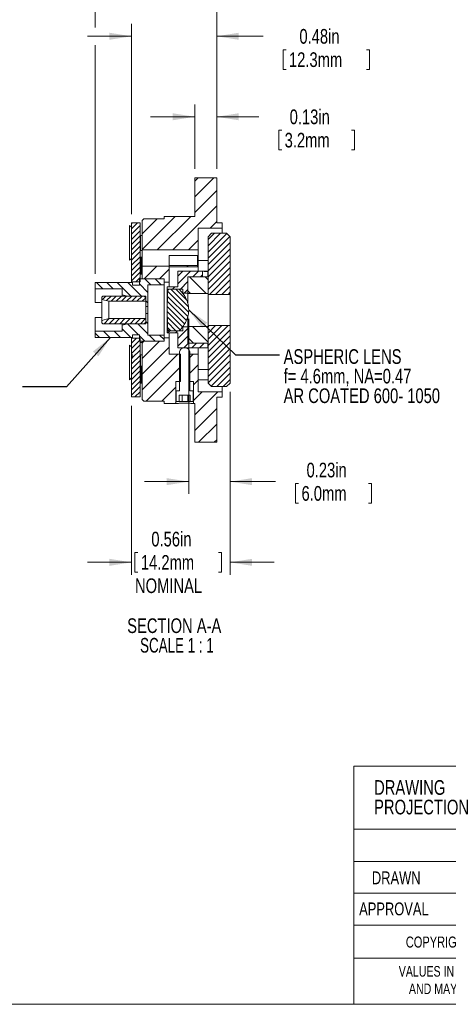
# Model space of a CAD drawing. Header units: inches. Extents: x 0.1 to 10.9, y 0 to 8.5.
# Tile 2 of 12: x 4.9 to 7.3, y 0 to 5.6. Entities that reach past the tile are written whole.
import ezdxf

# ---------------------------------------------------------------- set-up
doc = ezdxf.new("R2010")
doc.units = ezdxf.units.IN
doc.header["$MEASUREMENT"] = 0
doc.styles.add('SLDTEXTSTYLE0', font='TXT', dxfattribs={"width": 0.75})
doc.styles.add('SLDTEXTSTYLE6', font='TXT', dxfattribs={"width": 0.681818})
doc.dimstyles.new('SLDDIMSTYLE2', dxfattribs={"dimtxt": 0.18, "dimasz": 0.125, "dimexe": 0, "dimexo": 0.0625, "dimgap": 0, "dimtad": 0, "dimtih": 1, "dimtoh": 1, "dimdec": 0, "dimrnd": 1e-09, "dimzin": 0, "dimdsep": 46, "dimtxsty": 'Standard', "dimsah": 1, "dimcen": 0.09, "dimadec": 0, "dimazin": 0, "dimtfac": 0.125, "dimtdec": 0, "dimtofl": 0, "dimtmove": 0, "dimatfit": 3, "dimfxl": 1, "dimfrac": 2, "dimtolj": 1, "dimtzin": 0, "dimarcsym": 0})
doc.dimstyles.new('SLDDIMSTYLE3', dxfattribs={"dimtxt": 0.083333, "dimasz": 0.125, "dimexe": 0, "dimexo": 0.0625, "dimgap": 0.020833, "dimtad": 0, "dimtih": 1, "dimtoh": 1, "dimrnd": 1e-09, "dimdsep": 46, "dimtxsty": 'SLDTEXTSTYLE0', "dimsah": 1, "dimcen": 0.09, "dimadec": 0, "dimazin": 2, "dimtfac": 1, "dimtmove": 0, "dimatfit": 0, "dimfxl": 1, "dimfrac": 2, "dimtolj": 1, "dimtzin": 12, "dimarcsym": 0})

# ---------------------------------------------------------------- blocks, each defined once
blk = doc.blocks.new('SW_NOTE_0')
at = {"color": 0, "linetype": 'Continuous', "lineweight": 0, "char_height": 0.06, "attachment_point": 2, "style": 'SLDTEXTSTYLE0'}
for s, insert in [('VALUES IN PARENTHESIS ARE CALCULATED', (0.7837, 0.0773)), ('AND MAY CONTAIN ROUNDOFF ERRORS', (0.7826, -0.022))]:
    blk.add_mtext(s, dxfattribs=dict(at, insert=insert))
blk = doc.blocks.new('SW_NOTE_1')
at = {"color": 0, "linetype": 'Continuous', "lineweight": 0, "char_height": 0.08333, "attachment_point": 1, "style": 'SLDTEXTSTYLE0'}
for s, insert in [('DRAWING', (0, 0.1074)), ('PROJECTION', (0, -0.0037))]:
    blk.add_mtext(s, dxfattribs=dict(at, insert=insert))
blk = doc.blocks.new('_D_2')
at = {"color": 7, "linetype": 'Continuous', "lineweight": 0}
for p, q in [((5.2902, 5.5779), (5.2902, 6.0073)), ((5.9792, 4.775), (5.9792, 6.0073)), ((5.2902, 5.9373), (5.0402, 5.9373)), ((5.427, 5.9274), (5.427, 5.8149)), ((5.427, 5.9274), (5.4439, 5.9274)), ((5.9183, 5.9274), (5.9014, 5.9274)), ((5.9183, 5.9274), (5.9183, 5.8149)), ((5.9792, 5.9373), (6.2292, 5.9373)), ((5.427, 5.8149), (5.4439, 5.8149)), ((5.9183, 5.8149), (5.9014, 5.8149)), ((5.2902, 4.181), (5.2902, 5.4779))]:
    blk.add_line(p, q, dxfattribs=at)
for points in [[(5.2902, 5.9373), (5.1652, 5.9573), (5.1652, 5.9173)], [(5.9792, 5.9373), (6.1042, 5.9173), (6.1042, 5.9573)]]:
    blk.add_solid(points, dxfattribs=at)
at = {"color": 7, "linetype": 'Continuous', "lineweight": 0, "char_height": 0.08333, "attachment_point": 1, "style": 'SLDTEXTSTYLE0'}
for s, insert in [('0.69in', (5.52, 6.0447)), ('17.5mm', (5.4608, 5.9124))]:
    blk.add_mtext(s, dxfattribs=dict(at, insert=insert))
blk = doc.blocks.new('_D_3')
at = {"color": 7, "linetype": 'Continuous', "lineweight": 0}
for p, q in [((5.4952, 4.5185), (5.4952, 5.5979)), ((5.9792, 4.775), (5.9792, 5.5979)), ((5.4952, 5.5279), (5.2452, 5.5279)), ((5.9792, 5.5279), (6.2422, 5.5279)), ((6.3553, 5.4518), (6.3553, 5.3394)), ((6.3553, 5.4518), (6.3722, 5.4518)), ((6.8466, 5.4518), (6.8297, 5.4518)), ((6.8466, 5.4518), (6.8466, 5.3394)), ((6.3553, 5.3394), (6.3722, 5.3394)), ((6.8466, 5.3394), (6.8297, 5.3394))]:
    blk.add_line(p, q, dxfattribs=at)
for points in [[(5.4952, 5.5279), (5.3702, 5.5479), (5.3702, 5.5079)], [(5.9792, 5.5279), (6.1042, 5.5079), (6.1042, 5.5479)]]:
    blk.add_solid(points, dxfattribs=at)
at = {"color": 7, "linetype": 'Continuous', "lineweight": 0, "char_height": 0.08333, "attachment_point": 1, "style": 'SLDTEXTSTYLE0'}
for s, insert in [('0.48in', (6.4483, 5.5692)), ('12.3mm', (6.3891, 5.4369))]:
    blk.add_mtext(s, dxfattribs=dict(at, insert=insert))
blk = doc.blocks.new('_D_4')
at = {"color": 7, "linetype": 'Continuous', "lineweight": 0}
for p, q in [((5.8542, 4.775), (5.8542, 5.1412)), ((5.9792, 4.775), (5.9792, 5.1412)), ((5.8542, 5.0712), (5.6042, 5.0712)), ((5.9792, 5.0712), (6.2176, 5.0712)), ((6.3308, 4.9951), (6.3308, 4.8827)), ((6.3308, 4.9951), (6.3477, 4.9951)), ((6.7605, 4.9951), (6.7436, 4.9951)), ((6.7605, 4.9951), (6.7605, 4.8827)), ((6.3308, 4.8827), (6.3477, 4.8827)), ((6.7605, 4.8827), (6.7436, 4.8827))]:
    blk.add_line(p, q, dxfattribs=at)
for points in [[(5.8542, 5.0712), (5.7292, 5.0912), (5.7292, 5.0512)], [(5.9792, 5.0712), (6.1042, 5.0512), (6.1042, 5.0912)]]:
    blk.add_solid(points, dxfattribs=at)
at = {"color": 7, "linetype": 'Continuous', "lineweight": 0, "char_height": 0.08333, "attachment_point": 1, "style": 'SLDTEXTSTYLE0'}
for s, insert in [('0.13in', (6.3929, 5.1125)), ('3.2mm', (6.3645, 4.9802))]:
    blk.add_mtext(s, dxfattribs=dict(at, insert=insert))
blk = doc.blocks.new('_D_5')
at = {"color": 7, "linetype": 'Continuous', "lineweight": 0}
for p, q in [((6.0552, 3.51), (6.0552, 2.4732)), ((5.4952, 3.4315), (5.4952, 2.4732)), ((5.5151, 2.5995), (5.5151, 2.487)), ((5.5151, 2.5995), (5.532, 2.5995)), ((6.0064, 2.5995), (5.9895, 2.5995)), ((6.0064, 2.5995), (6.0064, 2.487)), ((5.4952, 2.5432), (5.2452, 2.5432)), ((6.0552, 2.5432), (6.3052, 2.5432)), ((5.5151, 2.487), (5.532, 2.487)), ((6.0064, 2.487), (5.9895, 2.487))]:
    blk.add_line(p, q, dxfattribs=at)
for points in [[(5.4952, 2.5432), (5.3702, 2.5632), (5.3702, 2.5232)], [(6.0552, 2.5432), (6.1802, 2.5232), (6.1802, 2.5632)]]:
    blk.add_solid(points, dxfattribs=at)
at = {"color": 7, "linetype": 'Continuous', "lineweight": 0, "char_height": 0.08333, "attachment_point": 1, "style": 'SLDTEXTSTYLE0'}
for s, insert in [('0.56in', (5.6081, 2.7168)), ('14.2mm', (5.5489, 2.5845)), ('NOMINAL', (5.5154, 2.4522))]:
    blk.add_mtext(s, dxfattribs=dict(at, insert=insert))
blk = doc.blocks.new('_D_6')
at = {"color": 7, "linetype": 'Continuous', "lineweight": 0}
for p, q in [((5.8202, 3.925), (5.8202, 2.931)), ((6.0552, 3.51), (6.0552, 2.931)), ((5.8202, 3.001), (5.5702, 3.001)), ((6.0552, 3.001), (6.3134, 3.001)), ((6.4266, 2.991), (6.4266, 2.8786)), ((6.4266, 2.991), (6.4435, 2.991)), ((6.8563, 2.991), (6.8394, 2.991)), ((6.8563, 2.991), (6.8563, 2.8786)), ((6.4266, 2.8786), (6.4435, 2.8786)), ((6.8563, 2.8786), (6.8394, 2.8786))]:
    blk.add_line(p, q, dxfattribs=at)
for points in [[(5.8202, 3.001), (5.6952, 3.021), (5.6952, 2.981)], [(6.0552, 3.001), (6.1802, 2.981), (6.1802, 3.021)]]:
    blk.add_solid(points, dxfattribs=at)
at = {"color": 7, "linetype": 'Continuous', "lineweight": 0, "char_height": 0.08333, "attachment_point": 1, "style": 'SLDTEXTSTYLE0'}
for s, insert in [('0.23in', (6.4888, 3.1084)), ('6.0mm', (6.4603, 2.9761))]:
    blk.add_mtext(s, dxfattribs=dict(at, insert=insert))
blk = doc.blocks.new('SW_NOTE_8')
at = {"color": 0, "linetype": 'Continuous', "lineweight": 0, "char_height": 0.083333, "attachment_point": 2}
for s, insert, style in [('SECTION A-A', (0.3372, 0.1074), 'SLDTEXTSTYLE0'), ('SCALE 1 : 1', (0.3524, -0.0037), 'SLDTEXTSTYLE6')]:
    blk.add_mtext(s, dxfattribs=dict(at, insert=insert, style=style))
blk = doc.blocks.new('SW_NOTE_9')
at = {"color": 0, "linetype": 'Continuous', "lineweight": 0, "char_height": 0.083333, "attachment_point": 1, "style": 'SLDTEXTSTYLE0'}
for s, insert in [('ASPHERIC LENS', (0.023, 0.0316)), ('f= 4.6mm, NA=0.47', (0.023, -0.0795)), ('AR COATED 600- 1050', (0.023, -0.1906))]:
    blk.add_mtext(s, dxfattribs=dict(at, insert=insert))

msp = doc.modelspace()

# ---------------------------------------------------------------- hatches: boundary and pattern name
at = {"linetype": 'Continuous', "lineweight": 0}
h = msp.add_hatch(dxfattribs=at)
h.set_pattern_fill('ANSI31', scale=0.5, style=0)
h.paths.add_polyline_path([(5.9792, 4.725), (5.8542, 4.725), (5.8542, 4.506), (5.6802, 4.506), (5.6802, 4.4925), (5.5652, 4.4925), (5.5552, 4.4825), (5.5552, 4.3155), (5.8742, 4.3155), (5.8742, 4.44), (6.0092, 4.44), (6.0092, 4.4695), (5.9792, 4.4695)], flags=0)
h = msp.add_hatch(dxfattribs=at)
h.set_pattern_fill('ANSI31', scale=0.166667, style=0)
h.paths.add_polyline_path([(5.5442, 4.4685), (5.4952, 4.4685), (5.4952, 4.1345), (5.5442, 4.1345)], flags=0)
h = msp.add_hatch(dxfattribs=at)
h.set_pattern_fill('ANSI31', scale=0.2, style=0)
h.paths.add_polyline_path([(5.9302, 4.0635), (6.0552, 4.0635), (6.0552, 4.39), (6.0352, 4.41), (5.9502, 4.41), (5.9302, 4.39)], flags=0)
h = msp.add_hatch(dxfattribs=at)
h.set_pattern_fill('ANSI31', scale=0.5, style=0)
h.paths.add_polyline_path([(5.6802, 4.1525), (5.6802, 4.1325), (5.7092, 4.1325), (5.7092, 4.2244), (5.5552, 4.2244), (5.5552, 4.1525)], flags=0)
h = msp.add_hatch(dxfattribs=at)
h.set_pattern_fill('ANSI31', scale=0.25, style=0)
h.paths.add_polyline_path([(5.6982, 4.1055), (5.6982, 4.0935), (5.7862, 4.0935), (5.7862, 4.07), (5.8152, 4.07), (5.8152, 4.1635), (5.8982, 4.1635), (5.8982, 4.1955), (5.7582, 4.1955), (5.7582, 4.1055)], flags=0)
h = msp.add_hatch(dxfattribs=at)
h.set_pattern_fill('ANSI32', style=0)
h.paths.add_polyline_path([(5.8692, 4.2194), (5.8692, 4.2264), (5.7092, 4.2264), (5.7092, 4.2194)], flags=0)
h = msp.add_hatch(dxfattribs=at)
h.set_pattern_fill('ANSI31', scale=0.333333, angle=90, style=0)
h.paths.add_polyline_path([(5.4422, 4.0615), (5.4722, 4.0535), (5.5772, 4.0535), (5.5772, 3.995), (5.5892, 3.995), (5.5892, 4.1175), (5.6802, 4.1175), (5.6802, 4.1522), (5.5402, 4.1522), (5.5402, 4.116), (5.5022, 4.116), (5.5022, 4.131), (5.2902, 4.131), (5.2902, 4.095), (5.4422, 4.095)], flags=0)
h = msp.add_hatch(dxfattribs=at)
h.set_pattern_fill('ANSI31', scale=0.5, angle=90, style=0)
h.paths.add_polyline_path([(5.9302, 4.1625), (5.8152, 4.1625), (5.8152, 4.069), (5.9302, 4.069)], flags=0)
h = msp.add_hatch(dxfattribs=at)
h.set_pattern_fill('ANSI31', scale=0.166667, angle=90, style=0)
edge = h.paths.add_edge_path(flags=0)
edge.add_line((5.7083, 3.8569), (5.7667, 3.8569))
edge.add_spline(control_points=[(5.7667, 3.8569), (5.7672, 3.8576), (5.7683, 3.859), (5.7702, 3.8608), (5.7722, 3.8627), (5.7738, 3.8648), (5.7753, 3.8669), (5.7773, 3.8686), (5.7789, 3.8707), (5.7805, 3.8726), (5.782, 3.8746), (5.7835, 3.8766), (5.785, 3.8785), (5.7865, 3.8805), (5.7879, 3.8824), (5.7893, 3.8844), (5.7907, 3.8864), (5.792, 3.8884), (5.7933, 3.8904), (5.7946, 3.8923), (5.7958, 3.8943), (5.7971, 3.8962), (5.7982, 3.8982), (5.7993, 3.9002), (5.8005, 3.9021), (5.8016, 3.9041), (5.8026, 3.9061), (5.8036, 3.9081), (5.8046, 3.91), (5.8055, 3.912), (5.8065, 3.914), (5.8073, 3.9159), (5.8082, 3.9179), (5.809, 3.9199), (5.8098, 3.9218), (5.8106, 3.9238), (5.8113, 3.9258), (5.812, 3.9277), (5.8127, 3.9297), (5.8134, 3.9317), (5.8139, 3.9337), (5.8146, 3.9356), (5.8151, 3.9376), (5.8157, 3.9395), (5.8161, 3.9415), (5.8166, 3.9435), (5.817, 3.9455), (5.8175, 3.9474), (5.8178, 3.9494), (5.8182, 3.9514), (5.8185, 3.9533), (5.8188, 3.9553), (5.8191, 3.9573), (5.8193, 3.9592), (5.8195, 3.9612), (5.8197, 3.9632), (5.8199, 3.9651), (5.82, 3.9671), (5.8201, 3.9691), (5.8202, 3.9711), (5.8202, 3.973), (5.8202, 3.9743), (5.8202, 3.975)], knot_values=[0, 0, 0, 0, 0.01896, 0.039897, 0.060834, 0.079794, 0.098753, 0.11969, 0.13865, 0.157609, 0.176385, 0.195161, 0.213757, 0.232174, 0.250592, 0.268664, 0.286735, 0.304639, 0.322377, 0.340116, 0.357536, 0.374955, 0.39207, 0.409185, 0.4263, 0.443125, 0.459812, 0.476499, 0.493051, 0.509473, 0.525896, 0.54207, 0.558245, 0.574302, 0.590248, 0.606086, 0.621923, 0.637658, 0.653296, 0.668933, 0.68439, 0.699846, 0.715221, 0.730595, 0.74582, 0.761052, 0.776224, 0.791346, 0.806427, 0.82147, 0.836477, 0.851448, 0.866389, 0.881303, 0.896194, 0.911062, 0.925913, 0.940749, 0.955572, 0.970386, 0.985195, 1, 1, 1, 1], weights=[1, 1, 1, 1, 1, 1, 1, 1, 1, 1, 1, 1, 1, 1, 1, 1, 1, 1, 1, 1, 1, 1, 1, 1, 1, 1, 1, 1, 1, 1, 1, 1, 1, 1, 1, 1, 1, 1, 1, 1, 1, 1, 1, 1, 1, 1, 1, 1, 1, 1, 1, 1, 1, 1, 1, 1, 1, 1, 1, 1, 1, 1, 1], degree=3, periodic=0)
edge.add_spline(control_points=[(5.8202, 3.975), (5.8202, 3.9756), (5.8202, 3.977), (5.8202, 3.9789), (5.8201, 3.9809), (5.82, 3.9829), (5.8199, 3.9848), (5.8197, 3.9868), (5.8195, 3.9888), (5.8193, 3.9907), (5.8191, 3.9927), (5.8188, 3.9947), (5.8185, 3.9966), (5.8182, 3.9986), (5.8178, 4.0006), (5.8175, 4.0026), (5.817, 4.0045), (5.8166, 4.0065), (5.8161, 4.0085), (5.8157, 4.0104), (5.8151, 4.0124), (5.8146, 4.0144), (5.8139, 4.0163), (5.8134, 4.0183), (5.8127, 4.0203), (5.812, 4.0222), (5.8113, 4.0242), (5.8106, 4.0262), (5.8098, 4.0282), (5.809, 4.0301), (5.8082, 4.0321), (5.8073, 4.034), (5.8065, 4.036), (5.8055, 4.038), (5.8046, 4.04), (5.8036, 4.0419), (5.8026, 4.0439), (5.8016, 4.0459), (5.8005, 4.0478), (5.7993, 4.0498), (5.7982, 4.0518), (5.7971, 4.0538), (5.7958, 4.0557), (5.7946, 4.0577), (5.7933, 4.0596), (5.792, 4.0616), (5.7907, 4.0636), (5.7893, 4.0655), (5.7879, 4.0675), (5.7865, 4.0695), (5.785, 4.0715), (5.7835, 4.0734), (5.782, 4.0754), (5.7805, 4.0774), (5.7789, 4.0793), (5.7773, 4.0814), (5.7753, 4.0831), (5.7738, 4.0852), (5.7722, 4.0873), (5.7702, 4.0892), (5.7683, 4.091), (5.7672, 4.0924), (5.7667, 4.0931)], knot_values=[0, 0, 0, 0, 0.014805, 0.029614, 0.044428, 0.059251, 0.074087, 0.088938, 0.103806, 0.118697, 0.133611, 0.148552, 0.163523, 0.17853, 0.193573, 0.208654, 0.223776, 0.238948, 0.25418, 0.269405, 0.284779, 0.300154, 0.31561, 0.331067, 0.346704, 0.362342, 0.378077, 0.393914, 0.409752, 0.425698, 0.441755, 0.45793, 0.474104, 0.490527, 0.506949, 0.523501, 0.540188, 0.556875, 0.5737, 0.590815, 0.60793, 0.625045, 0.642464, 0.659884, 0.677623, 0.695361, 0.713265, 0.731336, 0.749408, 0.767826, 0.786243, 0.804839, 0.823615, 0.842391, 0.86135, 0.88031, 0.901247, 0.920206, 0.939166, 0.960103, 0.98104, 1, 1, 1, 1], weights=[1, 1, 1, 1, 1, 1, 1, 1, 1, 1, 1, 1, 1, 1, 1, 1, 1, 1, 1, 1, 1, 1, 1, 1, 1, 1, 1, 1, 1, 1, 1, 1, 1, 1, 1, 1, 1, 1, 1, 1, 1, 1, 1, 1, 1, 1, 1, 1, 1, 1, 1, 1, 1, 1, 1, 1, 1, 1, 1, 1, 1, 1, 1], degree=3, periodic=0)
edge.add_line((5.7667, 4.0931), (5.7083, 4.0931))
edge.add_line((5.7083, 4.0931), (5.7019, 4.0868))
edge.add_arc((7.3592, 3.975), 1.661, 176.1418, 183.8582)
edge.add_line((5.7019, 3.8632), (5.7083, 3.8569))
h = msp.add_hatch(dxfattribs=at)
h.set_pattern_fill('ANSI31', scale=0.166667, style=0)
h.paths.add_polyline_path([(5.5672, 4.0535), (5.3322, 4.0535), (5.3272, 4.0485), (5.3272, 4.0349), (5.3672, 4.0242), (5.5772, 4.0242), (5.5772, 4.0435)], flags=0)
h = msp.add_hatch(dxfattribs=at)
h.set_pattern_fill('ANSI31', scale=0.333333, angle=90, style=0)
h.paths.add_polyline_path([(5.4722, 3.8965), (5.4422, 3.8885), (5.4422, 3.855), (5.2902, 3.855), (5.2902, 3.819), (5.5022, 3.819), (5.5022, 3.834), (5.5402, 3.834), (5.5402, 3.7977), (5.6802, 3.7977), (5.6802, 3.8325), (5.5892, 3.8325), (5.5892, 3.955), (5.5772, 3.955), (5.5772, 3.8965)], flags=0)
h = msp.add_hatch(dxfattribs=at)
h.set_pattern_fill('ANSI31', scale=0.166667, style=0)
h.paths.add_polyline_path([(5.3322, 3.8965), (5.5672, 3.8965), (5.5772, 3.9065), (5.5772, 3.9258), (5.3672, 3.9258), (5.3272, 3.9151), (5.3272, 3.9015)], flags=0)
h = msp.add_hatch(dxfattribs=at)
h.set_pattern_fill('ANSI31', scale=0.25, style=0)
h.paths.add_polyline_path([(5.7862, 3.88), (5.7862, 3.8565), (5.6982, 3.8565), (5.6982, 3.8445), (5.7582, 3.8445), (5.7582, 3.7602), (5.9282, 3.7602), (5.9282, 3.7865), (5.8152, 3.7865), (5.8152, 3.88)], flags=0)
h = msp.add_hatch(dxfattribs=at)
h.set_pattern_fill('ANSI31', scale=0.5, angle=90, style=0)
h.paths.add_polyline_path([(5.8152, 3.7875), (5.9302, 3.7875), (5.9302, 3.881), (5.8152, 3.881)], flags=0)
h = msp.add_hatch(dxfattribs=at)
h.set_pattern_fill('ANSI31', scale=0.2, style=0)
h.paths.add_polyline_path([(6.0352, 3.54), (6.0552, 3.56), (6.0552, 3.8865), (5.9302, 3.8865), (5.9302, 3.56), (5.9502, 3.54)], flags=0)
h = msp.add_hatch(dxfattribs=at)
h.set_pattern_fill('ANSI31', scale=0.166667, style=0)
h.paths.add_polyline_path([(5.4952, 3.4815), (5.5442, 3.4815), (5.5442, 3.8155), (5.4952, 3.8155), (5.4952, 3.7218), (5.5002, 3.7218), (5.5002, 3.7019), (5.4952, 3.7019)], flags=0)
h = msp.add_hatch(dxfattribs=at)
h.set_pattern_fill('ANSI31', scale=0.5, style=0)
h.paths.add_polyline_path([(5.7737, 3.569), (5.7737, 3.725), (5.7092, 3.725), (5.7092, 3.8175), (5.6802, 3.8175), (5.6802, 3.7975), (5.5552, 3.7975), (5.5552, 3.4675), (5.5652, 3.4575), (5.6802, 3.4575), (5.6802, 3.444), (5.7467, 3.444), (5.7467, 3.569)], flags=0)
h = msp.add_hatch(dxfattribs=at)
h.set_pattern_fill('ANSI31', scale=0.5, style=0)
h.paths.add_polyline_path([(5.8542, 3.225), (5.9792, 3.225), (5.9792, 3.4805), (6.0092, 3.4805), (6.0092, 3.51), (5.8742, 3.51), (5.8742, 3.725), (5.8206, 3.725), (5.8206, 3.569), (5.8477, 3.569), (5.8477, 3.444), (5.8542, 3.444)], flags=0)

# ---------------------------------------------------------------- linework, layer by layer
at = {"color": 7, "linetype": 'Continuous', "lineweight": 0}
for p, q in [((5.8542, 4.506), (5.8542, 4.725)), ((5.8542, 4.725), (5.9792, 4.725)), ((5.9792, 4.725), (5.9792, 4.4695)), ((5.5552, 4.4825), (5.5652, 4.4925)), ((5.5552, 4.3155), (5.5552, 4.4825)), ((5.5652, 4.4925), (5.6802, 4.4925)), ((5.6802, 4.506), (5.8542, 4.506)), ((5.6802, 4.4925), (5.6802, 4.506)), ((5.9792, 4.4695), (6.0092, 4.4695)), ((6.0092, 4.44), (6.0092, 4.4695)), ((5.4952, 4.4439), (5.4837, 4.4539)), ((5.4837, 4.4539), (5.4837, 4.2975)), ((5.4952, 4.4685), (5.5442, 4.4685)), ((5.4952, 4.1345), (5.4952, 4.4685)), ((5.5442, 4.1345), (5.5442, 4.4685)), ((5.8742, 4.44), (6.0092, 4.44)), ((5.8742, 4.44), (5.8742, 4.3155)), ((6.0092, 4.41), (6.0092, 4.44)), ((5.5475, 4.3984), (5.5442, 4.4013)), ((5.5552, 4.3984), (5.5475, 4.3984)), ((5.5475, 4.3984), (5.5475, 4.3302)), ((5.9302, 4.39), (5.9502, 4.41)), ((5.9302, 4.0635), (5.9302, 4.39)), ((5.9502, 4.41), (6.0352, 4.41)), ((6.0352, 4.41), (6.0552, 4.39)), ((6.0552, 4.0635), (6.0552, 4.39)), ((5.5442, 4.3095), (5.5475, 4.3124)), ((5.5475, 4.3302), (5.5475, 4.3124)), ((5.5475, 4.3124), (5.5552, 4.3124)), ((5.5552, 4.3155), (5.8742, 4.3155)), ((5.5552, 4.3155), (5.5552, 4.2244)), ((5.8742, 4.2229), (5.8742, 4.3155)), ((5.4837, 4.2975), (5.4837, 4.2569)), ((5.4837, 4.2569), (5.4952, 4.2669)), ((5.5502, 4.2739), (5.5442, 4.2739)), ((5.5552, 4.2689), (5.5502, 4.2739)), ((5.5502, 4.2543), (5.5502, 4.2739)), ((5.5502, 4.1779), (5.5502, 4.2543)), ((5.7092, 4.2846), (5.8692, 4.2846)), ((5.7092, 4.2264), (5.7092, 4.2846)), ((5.8692, 4.2846), (5.8692, 4.2264)), ((5.9302, 4.2559), (5.8742, 4.2559)), ((5.7092, 4.2244), (5.5552, 4.2244)), ((5.5552, 4.1525), (5.5552, 4.2244)), ((5.7092, 4.2194), (5.7092, 4.2264)), ((5.8692, 4.2264), (5.7092, 4.2264)), ((5.7092, 4.2244), (5.7092, 4.1325)), ((5.8692, 4.2194), (5.7092, 4.2194)), ((5.8982, 4.1955), (5.7582, 4.1955)), ((5.7582, 4.1055), (5.7582, 4.1955)), ((5.8692, 4.2264), (5.8692, 4.2194)), ((5.8742, 4.2229), (5.8692, 4.2229)), ((5.8742, 4.1955), (5.8742, 4.2229)), ((5.8742, 4.1959), (5.9302, 4.1959)), ((5.8982, 4.1635), (5.8982, 4.1955)), ((5.9282, 4.1934), (5.9282, 4.1625)), ((5.4952, 4.1345), (5.5442, 4.1345)), ((5.4952, 4.1345), (5.4952, 4.131)), ((5.5402, 4.1522), (5.6802, 4.1522)), ((5.5402, 4.116), (5.5402, 4.1522)), ((5.5442, 4.1779), (5.5502, 4.1779)), ((5.5502, 4.1779), (5.5552, 4.1829)), ((5.5552, 4.1525), (5.6802, 4.1525)), ((5.5552, 4.1525), (5.5552, 4.1522)), ((5.6802, 4.1325), (5.6802, 4.1525)), ((5.6802, 4.1175), (5.6802, 4.1522)), ((5.8152, 4.1635), (5.8982, 4.1635)), ((5.8152, 4.1635), (5.8152, 4.07)), ((5.8152, 4.1625), (5.9302, 4.1625)), ((5.8152, 4.1625), (5.8152, 4.069)), ((5.9302, 4.1625), (5.9302, 4.069)), ((5.2902, 4.095), (5.2902, 4.131)), ((5.2902, 4.131), (5.5022, 4.131)), ((5.2902, 4.095), (5.4422, 4.095)), ((5.2902, 4.095), (5.2902, 4.017)), ((5.4422, 4.0615), (5.4422, 4.095)), ((5.5022, 4.131), (5.5022, 4.116)), ((5.5022, 4.116), (5.5402, 4.116)), ((5.6802, 4.1175), (5.5892, 4.1175)), ((5.5892, 3.995), (5.5892, 4.1175)), ((5.6802, 4.1325), (5.7092, 4.1325)), ((5.6802, 4.1175), (5.6802, 3.8325)), ((5.6982, 4.1055), (5.7582, 4.1055)), ((5.6982, 4.0935), (5.6982, 4.1055)), ((5.6982, 4.0935), (5.7862, 4.0935)), ((5.6982, 4.0935), (5.6982, 3.8565)), ((5.7019, 4.0868), (5.7083, 4.0931)), ((5.7667, 4.0931), (5.7083, 4.0931)), ((5.7092, 4.1055), (5.7092, 4.1325)), ((5.7862, 4.07), (5.7862, 4.0935)), ((5.3272, 4.0485), (5.3322, 4.0535)), ((5.3272, 4.0485), (5.3272, 4.0349)), ((5.3672, 4.0242), (5.3272, 4.0349)), ((5.3272, 3.9151), (5.3272, 4.0349)), ((5.3322, 4.0535), (5.5672, 4.0535)), ((5.3672, 4.0242), (5.3672, 3.9258)), ((5.3672, 4.0242), (5.5772, 4.0242)), ((5.4722, 4.0535), (5.4422, 4.0615)), ((5.4422, 4.0535), (5.4422, 4.0615)), ((5.4722, 4.0535), (5.5772, 4.0535)), ((5.5672, 4.0535), (5.5772, 4.0435)), ((5.5772, 3.995), (5.5772, 4.0535)), ((5.5772, 4.0435), (5.5772, 4.0242)), ((5.8152, 4.07), (5.7862, 4.07)), ((5.8152, 4.069), (5.9302, 4.069)), ((5.8152, 4.0122), (5.8152, 4.069)), ((5.9302, 4.0635), (6.0552, 4.0635)), ((5.9302, 4.0635), (5.9302, 3.8865)), ((6.0552, 4.0635), (6.0552, 3.8865)), ((5.3272, 4.017), (5.2902, 4.017)), ((5.5892, 3.995), (5.5772, 3.995)), ((5.5772, 3.995), (5.5772, 3.955)), ((5.5892, 3.995), (5.5892, 3.955)), ((5.2902, 3.933), (5.2902, 3.855)), ((5.2902, 3.933), (5.3272, 3.933)), ((5.3272, 3.9151), (5.3672, 3.9258)), ((5.3272, 3.9151), (5.3272, 3.9015)), ((5.5772, 3.9258), (5.3672, 3.9258)), ((5.5772, 3.8965), (5.5772, 3.955)), ((5.5772, 3.955), (5.5892, 3.955)), ((5.5772, 3.9258), (5.5772, 3.9065)), ((5.5892, 3.8325), (5.5892, 3.955)), ((5.8152, 3.881), (5.8152, 3.9384)), ((5.2902, 3.819), (5.2902, 3.855)), ((5.4422, 3.855), (5.2902, 3.855)), ((5.3322, 3.8965), (5.3272, 3.9015)), ((5.5672, 3.8965), (5.3322, 3.8965)), ((5.4422, 3.8885), (5.4722, 3.8965)), ((5.4422, 3.8885), (5.4422, 3.8965)), ((5.4422, 3.855), (5.4422, 3.8885)), ((5.5772, 3.8965), (5.4722, 3.8965)), ((5.5772, 3.9065), (5.5672, 3.8965)), ((5.6982, 3.8445), (5.6982, 3.8565)), ((5.7862, 3.8565), (5.6982, 3.8565)), ((5.7083, 3.8569), (5.7019, 3.8632)), ((5.7083, 3.8569), (5.7667, 3.8569)), ((5.7862, 3.88), (5.8152, 3.88)), ((5.7862, 3.8565), (5.7862, 3.88)), ((5.9302, 3.881), (5.8152, 3.881)), ((5.8152, 3.881), (5.8152, 3.7875)), ((5.8152, 3.88), (5.8152, 3.7865)), ((6.0552, 3.8865), (5.9302, 3.8865)), ((5.9302, 3.56), (5.9302, 3.8865)), ((5.9302, 3.881), (5.9302, 3.7875)), ((6.0552, 3.56), (6.0552, 3.8865)), ((5.5022, 3.819), (5.2902, 3.819)), ((5.4952, 3.819), (5.4952, 3.8155)), ((5.5442, 3.8155), (5.4952, 3.8155)), ((5.4952, 3.7218), (5.4952, 3.8155)), ((5.5402, 3.834), (5.5022, 3.834)), ((5.5022, 3.834), (5.5022, 3.819)), ((5.5402, 3.7977), (5.5402, 3.834)), ((5.5442, 3.4815), (5.5442, 3.8155)), ((5.5892, 3.8325), (5.6802, 3.8325)), ((5.6802, 3.7977), (5.6802, 3.8325)), ((5.6802, 3.7975), (5.6802, 3.8175)), ((5.7092, 3.8175), (5.6802, 3.8175)), ((5.7582, 3.8445), (5.6982, 3.8445)), ((5.7092, 3.8175), (5.7092, 3.8445)), ((5.7092, 3.8175), (5.7092, 3.725)), ((5.7582, 3.7602), (5.7582, 3.8445)), ((5.4952, 3.7662), (5.4837, 3.7762)), ((5.4837, 3.7762), (5.4837, 3.7638)), ((5.4837, 3.7638), (5.4837, 3.5792)), ((5.6802, 3.7977), (5.5402, 3.7977)), ((5.5442, 3.7901), (5.5552, 3.7901)), ((5.5552, 3.7977), (5.5552, 3.7975)), ((5.5552, 3.4675), (5.5552, 3.7975)), ((5.6802, 3.7975), (5.5552, 3.7975)), ((5.7582, 3.7602), (5.9282, 3.7602)), ((5.9302, 3.7875), (5.8152, 3.7875)), ((5.9282, 3.7865), (5.8152, 3.7865)), ((5.8742, 3.725), (5.8742, 3.7602)), ((5.9282, 3.7865), (5.9282, 3.7875)), ((5.9282, 3.7602), (5.9282, 3.7865)), ((5.5002, 3.7218), (5.4952, 3.7218)), ((5.4952, 3.7019), (5.5002, 3.7019)), ((5.4952, 3.4815), (5.4952, 3.7019)), ((5.5002, 3.7019), (5.5002, 3.7218)), ((5.5475, 3.7207), (5.5442, 3.7236)), ((5.5552, 3.7207), (5.5475, 3.7207)), ((5.5475, 3.7207), (5.5475, 3.7153)), ((5.5475, 3.7153), (5.5475, 3.6562)), ((5.7737, 3.725), (5.7092, 3.725)), ((5.7674, 3.7312), (5.7674, 3.5162)), ((5.7737, 3.569), (5.7737, 3.725)), ((5.8742, 3.725), (5.8206, 3.725)), ((5.8206, 3.725), (5.8206, 3.569)), ((5.8269, 3.5162), (5.8269, 3.7312)), ((5.8742, 3.725), (5.8742, 3.51)), ((5.5502, 3.6562), (5.5442, 3.6562)), ((5.5552, 3.6512), (5.5502, 3.6562)), ((5.5502, 3.5602), (5.5502, 3.6562)), ((5.9302, 3.6382), (5.8742, 3.6382)), ((5.4837, 3.5792), (5.4952, 3.5892)), ((5.8742, 3.5782), (5.9302, 3.5782)), ((5.5442, 3.5602), (5.5502, 3.5602)), ((5.5502, 3.5602), (5.5552, 3.5652)), ((5.7467, 3.444), (5.7467, 3.569)), ((5.7737, 3.569), (5.7467, 3.569)), ((5.8477, 3.569), (5.8206, 3.569)), ((5.8477, 3.569), (5.8477, 3.444)), ((5.9502, 3.54), (5.9302, 3.56)), ((6.0352, 3.54), (5.9502, 3.54)), ((6.0092, 3.51), (6.0092, 3.54)), ((6.0552, 3.56), (6.0352, 3.54)), ((5.5442, 3.4815), (5.4952, 3.4815)), ((5.5652, 3.4575), (5.5552, 3.4675)), ((5.7497, 3.5162), (5.7497, 3.4562)), ((5.7497, 3.5162), (5.7674, 3.5162)), ((5.8281, 3.4912), (5.7663, 3.4912)), ((5.7663, 3.4562), (5.7663, 3.4912)), ((5.7827, 3.4912), (5.7827, 3.4562)), ((5.8144, 3.4912), (5.8144, 3.4562)), ((5.8269, 3.5162), (5.8447, 3.5162)), ((5.8281, 3.4912), (5.8281, 3.4562)), ((5.8447, 3.4562), (5.8447, 3.5162)), ((6.0092, 3.51), (5.8742, 3.51)), ((6.0092, 3.4805), (5.9792, 3.4805)), ((5.9792, 3.4805), (5.9792, 3.225)), ((6.0092, 3.4805), (6.0092, 3.51)), ((5.6802, 3.4575), (5.5652, 3.4575)), ((5.6802, 3.444), (5.6802, 3.4575)), ((5.7467, 3.444), (5.6802, 3.444)), ((5.7497, 3.4562), (5.7663, 3.4562)), ((5.7663, 3.4562), (5.7827, 3.4562)), ((5.7827, 3.4562), (5.8144, 3.4562)), ((5.8144, 3.4562), (5.8281, 3.4562)), ((5.8281, 3.4562), (5.8447, 3.4562)), ((5.8542, 3.444), (5.8477, 3.444)), ((5.8542, 3.225), (5.8542, 3.444)), ((5.9792, 3.225), (5.8542, 3.225)), ((6.7572, 0.2977), (6.7572, 1.3874)), ((6.7572, 1.3874), (8.4938, 1.3874)), ((6.7572, 0.4841), (6.7572, 1.0302)), ((6.7572, 0.0356), (6.7572, 1.0302)), ((8.4938, 1.0302), (6.7572, 1.0302)), ((8.4938, 0.846), (6.7572, 0.846)), ((8.4938, 0.6662), (6.7572, 0.6662)), ((8.4938, 0.4841), (6.7572, 0.4841)), ((6.7572, 0.4841), (6.7572, 0.2977)), ((6.7572, 0.2977), (8.4938, 0.2977)), ((10.9445, 0.0356), (0.0622, 0.0356))]:
    msp.add_line(p, q, dxfattribs=at)
for centre, radius, start, end in [((7.3592, 3.975), 1.661, 176.1418, 183.8582), ((5.7964, 3.7312), 0.029, 88.518, 180), ((5.7979, 3.7312), 0.029, 0, 91.482)]:
    msp.add_arc(centre, radius, start, end, dxfattribs=at)
for points, knots in [([(5.8982, 4.1955), (5.8982, 4.1955), (5.8983, 4.1955), (5.8992, 4.1954), (5.901, 4.1951), (5.9035, 4.1948), (5.9067, 4.1945), (5.9106, 4.1941), (5.9149, 4.1938), (5.9197, 4.1936), (5.9242, 4.1935), (5.927, 4.1934), (5.9282, 4.1934)], [0, 0, 0, 0, 0.070997, 0.175822, 0.28367, 0.388844, 0.497021, 0.603029, 0.712106, 0.818145, 0.927306, 1, 1, 1, 1]), ([(5.9053, 4.1625), (5.9044, 4.1626), (5.9025, 4.1628), (5.9004, 4.1632), (5.8986, 4.1634), (5.8983, 4.1635), (5.8982, 4.1635)], [0, 0, 0, 0, 0.194659, 0.432725, 0.677805, 1, 1, 1, 1]), ([(5.8202, 3.975), (5.82, 3.9812), (5.8195, 3.9936), (5.8156, 4.0119), (5.8097, 4.0295), (5.8026, 4.0443), (5.7956, 4.0564), (5.789, 4.0661), (5.7821, 4.0755), (5.7744, 4.0844), (5.7693, 4.0902), (5.7667, 4.0931)], [0, 0, 0, 0, 0.139985, 0.279974, 0.41998, 0.560002, 0.648045, 0.736088, 0.824133, 0.912077, 1, 1, 1, 1]), ([(5.7667, 3.8569), (5.77, 3.8605), (5.7767, 3.8678), (5.7859, 3.8796), (5.7945, 3.8917), (5.802, 3.9046), (5.8085, 3.918), (5.8136, 3.9317), (5.8174, 3.9459), (5.8198, 3.9604), (5.8201, 3.9701), (5.8202, 3.975)], [0, 0, 0, 0, 0.111883, 0.22388, 0.335914, 0.447937, 0.559956, 0.669978, 0.779991, 0.889997, 1, 1, 1, 1]), ([(5.4952, 3.7019), (5.4952, 3.7035), (5.4952, 3.7068), (5.4952, 3.7122), (5.4952, 3.7173), (5.4952, 3.7205), (5.4952, 3.722)], [0, 0, 0, 0, 0.279716, 0.559547, 0.779755, 1, 1, 1, 1]), ([(5.7467, 3.444), (5.7469, 3.444), (5.7473, 3.4441), (5.7503, 3.4443), (5.7542, 3.4447), (5.7594, 3.4451), (5.7655, 3.4455), (5.7727, 3.4459), (5.7805, 3.4462), (5.7888, 3.4464), (5.7973, 3.4464), (5.8058, 3.4464), (5.814, 3.4462), (5.8218, 3.4458), (5.8288, 3.4455), (5.8351, 3.4451), (5.8402, 3.4447), (5.8441, 3.4443), (5.847, 3.4441), (5.8474, 3.444), (5.8477, 3.444)], [0, 0, 0, 0, 0.072116, 0.124799, 0.179, 0.231844, 0.286211, 0.339221, 0.393772, 0.446691, 0.501157, 0.55387, 0.608113, 0.660827, 0.715057, 0.767976, 0.822423, 0.875433, 0.929988, 1, 1, 1, 1])]:
    msp.add_open_spline(points, degree=3, knots=knots, dxfattribs=at)

# ---------------------------------------------------------------- block references
for name, p in [('SW_NOTE_9', (6.3358, 3.7208)), ('SW_NOTE_8', (5.401, 2.118)), ('SW_NOTE_1', (6.872, 1.2001)), ('SW_NOTE_0', (6.8836, 0.1754))]:
    msp.add_blockref(name, p, dxfattribs=at)

# ---------------------------------------------------------------- texts
at = {"color": 7, "linetype": 'Continuous', "lineweight": 0, "attachment_point": 1, "style": 'SLDTEXTSTYLE0'}
for s, insert, char_height in [('DRAWN', (6.8595, 0.7895), 0.07292), ('APPROVAL', (6.7872, 0.6133), 0.07292), ('COPYRIGHT © 2015 BY THORLABS', (7.0519, 0.42), 0.0625)]:
    msp.add_mtext(s, dxfattribs=dict(at, insert=insert, char_height=char_height))

# ---------------------------------------------------------------- dimensions: what is measured, and where the dimension line sits
at = {"color": 7, "linetype": 'Continuous', "lineweight": 0}
for base, p1, p2, picture, middle in [((5.2902, 5.9373), (5.9792, 4.725), (5.2902, 4.131), '_D_2', (5.6727, 5.9373)), ((5.4952, 5.5279), (5.9792, 4.725), (5.4952, 4.4685), '_D_3', (6.601, 5.5279)), ((5.8541680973, 5.0712146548), (5.9791680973, 4.7249933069), (5.8541680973, 4.7249933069), '_D_4', (6.5456229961, 5.0712146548)), ((6.05517, 3.00096), (5.82022, 3.97499), (6.05517, 3.55999), '_D_6', (6.64142, 3.00096))]:
    dim = msp.add_linear_dim(base=base, p1=p1, p2=p2, dimstyle='SLDDIMSTYLE3', dxfattribs=at)
    dim.commit()
    dim.dimension.update_dxf_attribs({"geometry": picture, "text_midpoint": middle, "dimtype": 160})
dim = msp.add_linear_dim(base=(6.0552, 2.5432), p1=(5.4952, 3.4815), p2=(6.0552, 3.56), text='<>\\PNOMINAL', dimstyle='SLDDIMSTYLE3', dxfattribs=at)
dim.commit()
dim.dimension.update_dxf_attribs({"geometry": '_D_5', "text_midpoint": (5.7607, 2.5432), "dimtype": 160})

# ---------------------------------------------------------------- leaders
for points in [[(5.8202, 3.975), (6.0858, 3.7208), (6.3358, 3.7208)], [(5.3756, 3.819), (5.1268, 3.5398), (4.8768, 3.5398)]]:
    msp.add_leader(points, dimstyle='SLDDIMSTYLE2', dxfattribs=at)

doc.saveas('drawing.dxf')
